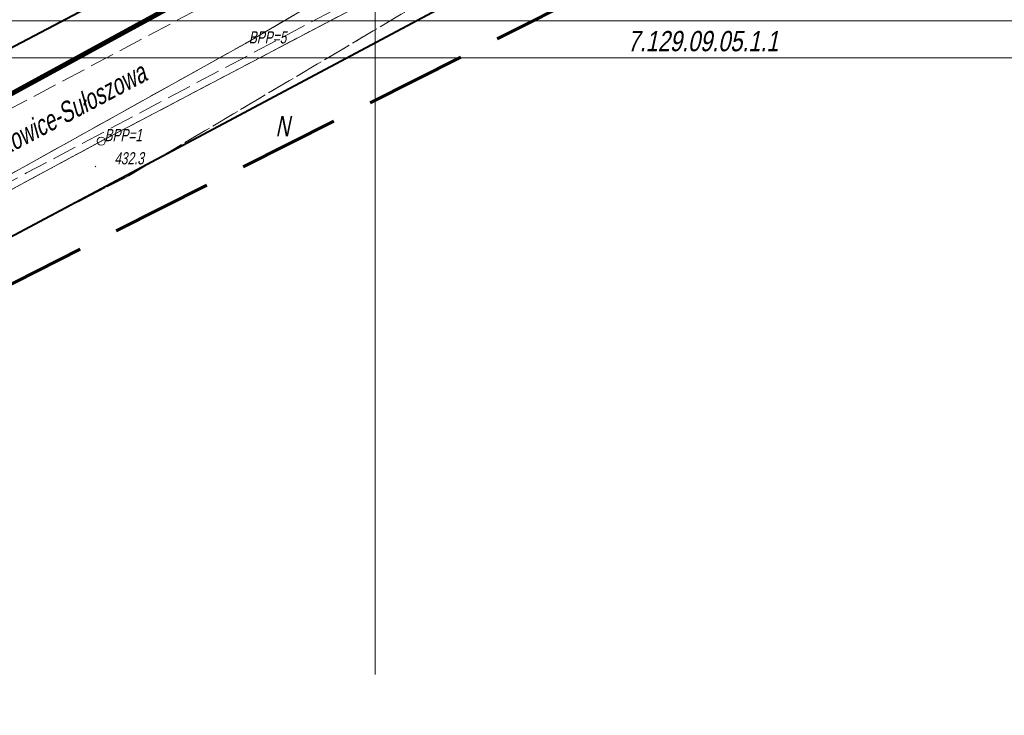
# Model space of a CAD drawing. Header units: metres. Extents: x 7408630 to 7411134, y 5569633 to 5570339.
# Tile 27 of 76: x 7410378 to 7410439, y 5569957 to 5570000. Entities that reach past the tile are written whole.
import ezdxf
from ezdxf.enums import TextEntityAlignment as Align

# ---------------------------------------------------------------- set-up
doc = ezdxf.new("R2010")
doc.units = ezdxf.units.M
doc.header["$MEASUREMENT"] = 0
for name, pattern in [('1.5_0.5', [2, 1.5, -0.5]), ('218-500', [1, 0.5, -0.5]), ('DGN Style 3', [8.758007, 6.255719, -2.502288]), ('HIDDEN', [9.525, 6.35, -3.175]), ('KTJZ01-500', [2, 1.5, -0.5])]:
    doc.linetypes.add(name, pattern=pattern)
for name, color, linetype, lineweight in [('202-Punkt graniczny stabilizowany trwale', 7, 'Continuous', 0), ('203-Punkt załamania granicy działki nie stabilizowany', 7, 'Continuous', 0), ('210-Oznaczenie użytku', 7, 'Continuous', 0), ('217-Granica konturu klasyfikcyjnego', 7, 'Continuous', 0), ('218-Granica użytku', 7, 'Continuous', 0), ('219-Linia granicy', 7, 'Continuous', 0), ('_BPP1-2', 7, 'Continuous', 0), ('_BPP3-5', 7, 'Continuous', 0), ('_MPZP_linie zagospodarowania', 7, 'Continuous', 0), ('_Zakres', 7, 'Continuous', 0), ('Granica', 112, 'Continuous', 80), ('jezdnia (powierzchnia)', 7, 'Continuous', 0), ('KTJZ01', 7, 'Continuous', 0), ('KTUL01', 7, 'Continuous', 0), ('mapa krzyze', 7, 'Continuous', 0), ('punkt wysokościowy naturalny', 7, 'Continuous', 0), ('punkt wysokościowy naturalny-Atr2', 7, 'Continuous', 0)]:
    doc.layers.add(name, color=color, linetype=linetype, lineweight=lineweight)
doc.layers.add('_MAPA', color=7, linetype='Continuous')
doc.styles.get("Standard").update_dxf_attribs({"font": 'arial.ttf'})
doc.styles.add('Style-WORKING_1250 I 0.20944', font='WORKING_1250.shx', dxfattribs={"oblique": 12})

# ---------------------------------------------------------------- blocks, each defined once
blk = doc.blocks.new('203_1')
at = {"layer": '203-Punkt załamania granicy działki nie stabilizowany', "linetype": 'Continuous', "lineweight": 13}
h = blk.add_hatch(color=96, dxfattribs=at)
edge = h.paths.add_edge_path()
edge.add_arc((0, 0), 0.45, 0, 360)
blk = doc.blocks.new('202_1')
at = {"layer": '202-Punkt graniczny stabilizowany trwale', "color": 96, "linetype": 'Continuous', "lineweight": 13}
blk.add_circle((0, 0), 2.5, dxfattribs=at)
blk = doc.blocks.new('801_1')
at = {"layer": 'punkt wysokościowy naturalny', "linetype": 'Continuous', "lineweight": 13}
h = blk.add_hatch(color=7, dxfattribs=at)
edge = h.paths.add_edge_path()
edge.add_arc((0, 0), 0.45, 0, 360)
blk = doc.blocks.new('140_1')
at = {"layer": '_BPP1-2', "linetype": 'Continuous', "lineweight": 0}
h = blk.add_hatch(color=141, dxfattribs=at)
edge = h.paths.add_edge_path()
edge.add_arc((0, 0), 0.045, 0, 360)
blk = doc.blocks.new('140_2')
at = {"layer": '_BPP3-5', "linetype": 'Continuous', "lineweight": 0}
h = blk.add_hatch(color=1, dxfattribs=at)
edge = h.paths.add_edge_path()
edge.add_arc((0, 0), 0.045, 0, 360)
blk = doc.blocks.new('A$C92b4fa8d')
at = {"layer": '217-Granica konturu klasyfikcyjnego', "color": 3, "linetype": '1.5_0.5', "lineweight": 13, "flags": 128}
for points in [[(151.52, 31.29), (221.06, 69.22)], [(192.01, 48.61), (222.51, 66.51)], [(223.5, 63.82), (183.12, 42.59)], [(184.83, 40.46), (207.85, 54.11)], [(163.4, 32.69), (192.01, 48.61)], [(183.12, 42.59), (166.57, 33.68)], [(167.8, 31.71), (184.83, 40.46)]]:
    blk.add_lwpolyline(points, dxfattribs=at)
at = {"layer": '218-Granica użytku', "color": 7, "linetype": '218-500', "lineweight": 13, "flags": 128}
for points in [[(151.52, 31.29), (221.06, 69.22)], [(192.01, 48.61), (222.51, 66.51)], [(183.12, 42.59), (223.5, 63.82)], [(207.85, 54.11), (184.83, 40.46)], [(163.4, 32.69), (192.01, 48.61)], [(166.57, 33.68), (183.12, 42.59)], [(184.83, 40.46), (167.8, 31.71)]]:
    blk.add_lwpolyline(points, dxfattribs=at)
at = {"layer": '219-Linia granicy', "color": 96, "linetype": 'Continuous', "lineweight": 13, "flags": 128}
for points in [[(249.01, 82.08), (192.01, 48.61)], [(232.43, 75.43), (151.52, 31.29)], [(183.12, 42.59), (227.88, 66.12)], [(192.01, 48.61), (163.4, 32.69)], [(183.12, 42.59), (166.57, 33.68)]]:
    blk.add_lwpolyline(points, dxfattribs=at)
at = {"layer": '_MPZP_linie zagospodarowania', "color": 212, "linetype": 'Continuous', "lineweight": 40, "flags": 128}
for points in [[(281.682, 107.293), (252.277, 88.198), (194.314, 57.15), (92.266, 3.445), (83.873, -3.193), (-4.322, -35.195)], [(93.117, -13.812), (93.145, -8.969), (96.377, -6.078), (154.207, 24.263), (222.995, 60.932), (259.254, 81.257), (287.202, 99.31)]]:
    blk.add_lwpolyline(points, dxfattribs=at)
at = {"layer": '_Zakres', "color": 7, "linetype": 'DGN Style 3', "lineweight": 70, "flags": 128}
blk.add_lwpolyline([(-38.44, 57.308), (8.317, -51.554), (289.417, 90.186), (230.606, 183.118), (-38.44, 57.308)], close=True, dxfattribs=at)
at = {"layer": 'jezdnia (powierzchnia)', "color": 7, "linetype": '1.5_0.5', "lineweight": 13, "flags": 128}
blk.add_lwpolyline([(130.61, 15.46), (157.59, 29.58), (178.52, 40.63), (199.04, 51.51), (209.5, 57.17)], dxfattribs=at)
at = {"layer": 'KTJZ01', "color": 7, "linetype": 'KTJZ01-500', "lineweight": 13, "flags": 128}
blk.add_lwpolyline([(140.1, 24.74), (165.59, 38.26), (191.97, 52.24), (194.56, 53.95), (194.96, 54.83), (195.8, 55.52), (207.03, 61.38)], dxfattribs=at)
at = {"layer": 'mapa krzyze', "color": 7, "linetype": 'Continuous', "lineweight": 0, "flags": 128}
for points in [[(-56.064, 50), (200, 50), (200, 178.142)], [(277.254, 50), (200, 50), (200, 9.723)]]:
    blk.add_lwpolyline(points, dxfattribs=at)
at = {"layer": '202-Punkt graniczny stabilizowany trwale', "color": 96, "linetype": 'Continuous', "lineweight": 13, "xscale": 0.1, "yscale": 0.1, "zscale": 0.1}
blk.add_blockref('202_1', (183.12, 42.59), dxfattribs=at)
at = {"layer": '203-Punkt załamania granicy działki nie stabilizowany', "color": 96, "linetype": 'Continuous', "lineweight": 13, "xscale": 0.1, "yscale": 0.1, "zscale": 0.1}
blk.add_blockref('203_1', (192.01, 48.61), dxfattribs=at)
at = {"layer": '_BPP1-2', "color": 141, "linetype": 'Continuous', "lineweight": 0}
blk.add_blockref('140_1', (183.12, 42.59), dxfattribs=at)
at = {"layer": '_BPP3-5', "color": 1, "linetype": 'Continuous', "lineweight": 0}
blk.add_blockref('140_2', (192.01, 48.61), dxfattribs=at)
at = {"layer": 'punkt wysokościowy naturalny', "color": 7, "linetype": 'Continuous', "lineweight": 13, "xscale": 0.1, "yscale": 0.1, "zscale": 0.1}
blk.add_blockref('801_1', (182.77, 41.03), dxfattribs=at)
at = {"layer": '210-Oznaczenie użytku', "color": 7, "linetype": 'Continuous', "lineweight": 13, "insert": (193.858, 42.896), "char_height": 1.25, "attachment_point": 7, "line_spacing_factor": 0.6}
blk.add_mtext('\\FWORKING_1250;\\Q12;\\H1x;\\W0.72;N', dxfattribs=at)
at = {"layer": '_BPP1-2', "color": 141, "linetype": 'Continuous', "lineweight": 13, "style": 'Style-WORKING_1250 I 0.20944', "oblique": 12, "width": 0.733333}
blk.add_text(' BPP=1', height=0.75, dxfattribs=at).set_placement((183.12, 42.59))
at = {"layer": '_BPP3-5', "color": 1, "linetype": 'Continuous', "lineweight": 13, "style": 'Style-WORKING_1250 I 0.20944', "oblique": 12, "width": 0.733333}
blk.add_text(' BPP=5', height=0.75, dxfattribs=at).set_placement((192.01, 48.61))
at = {"layer": 'KTUL01', "color": 7, "linetype": 'Continuous', "lineweight": 13, "style": 'Style-WORKING_1250 I 0.20944', "oblique": 12, "width": 0.725}
blk.add_text('Gotkowice-Sułoszowa', height=1.25, rotation=27.92122, dxfattribs=at).set_placement((175.505, 40.793))
at = {"layer": 'mapa krzyze', "color": 7, "linetype": 'Continuous', "lineweight": 13, "style": 'Style-WORKING_1250 I 0.20944', "oblique": 12, "width": 0.8}
blk.add_text('7.129.09.05.1.1', height=1.25, dxfattribs=at).set_placement((220.198, 48.755), align=Align.MIDDLE_CENTER)
at = {"layer": 'punkt wysokościowy naturalny-Atr2', "color": 7, "lineweight": 13, "insert": (183.93, 41.15), "char_height": 0.75, "attachment_point": 7, "line_spacing_factor": 0.6}
blk.add_mtext('\\FWORKING_1250;\\Q12;\\H1x;\\W0.725;432.3', dxfattribs=at)

msp = doc.modelspace()

# ---------------------------------------------------------------- linework, layer by layer
msp.add_lwpolyline([(7410254.33, 5569932.93), (7410275.68, 5569939.9), (7410351.52, 5569981.29), (7410432.43, 5570025.43), (7410392.12664, 5570096.22365), (7410365.65885, 5570081.3523), (7410312.67, 5570051.11), (7410274.39, 5570029.2), (7410221.02, 5570009.91)], close=True)
at = {"layer": 'Granica', "linetype": 'HIDDEN', "ltscale": 0.2, "const_width": 0.3}
msp.add_lwpolyline([(7410328.77672, 5570062.49613), (7410327.21788, 5570065.03879), (7410334.24296, 5570068.86631), (7410335.56995, 5570066.4406), (7410351.41096, 5570075.32929), (7410390.98777, 5570002.82142), (7410280.48485, 5569942.52227), (7410251.10174, 5570020.78272), (7410259.22502, 5570023.71878), (7410273.58585, 5570030.63999), (7410311.53026, 5570053.16512), (7410328.77672, 5570062.49613)], dxfattribs=at)

# ---------------------------------------------------------------- next in the draw order: block references
at = {"layer": '_MAPA'}
msp.add_blockref('A$C92b4fa8d', (7410200, 5569950), dxfattribs=at)

# ---------------------------------------------------------------- next in the draw order: linework, layer by layer
at = {"layer": '219-Linia granicy', "elevation": 0}
msp.add_lwpolyline([(7410165.26831, 5569997.71524), (7410493.74317, 5569997.71524)], dxfattribs=at)

doc.saveas('drawing.dxf')
